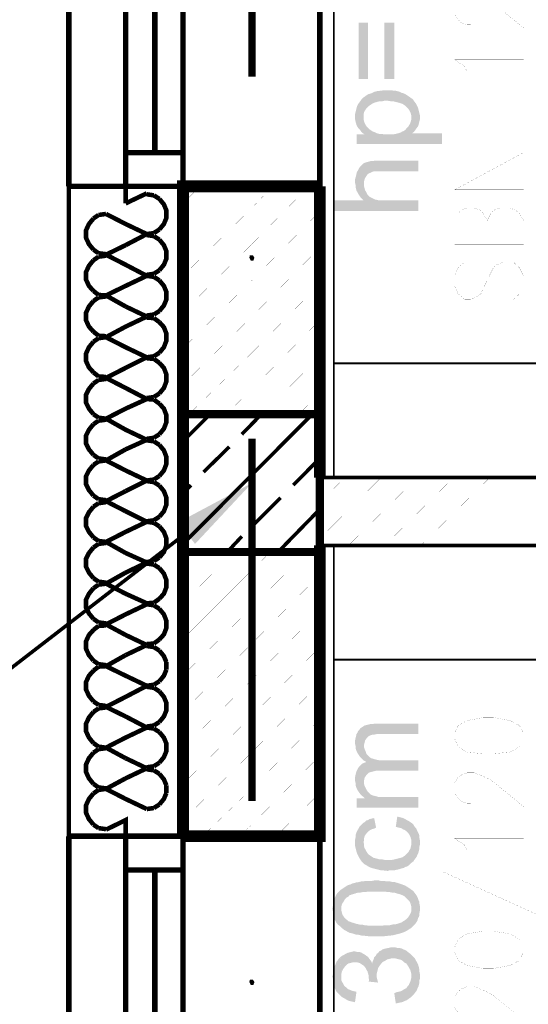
# Model space of a CAD drawing. Header units: millimetres. Extents: x -14047 to 49934, y -21523 to 14989.
# Tile 71 of 201: x 261 to 350, y 5886 to 6058. Entities that reach past the tile are written whole.
import ezdxf

# ---------------------------------------------------------------- set-up
doc = ezdxf.new("R2010")
doc.units = ezdxf.units.MM
doc.layers.add('H', color=7, linetype='Continuous')
doc.layers.add('P', color=7, linetype='Continuous')

msp = doc.modelspace()

# ---------------------------------------------------------------- hatches: boundary and pattern name
at = {"layer": 'H', "linetype": 'Continuous'}
for points in [[(320.345, 6047.739), (320.345, 6057.613), (322.019, 6057.613), (322.019, 6047.739)], [(324.844, 6047.739), (324.844, 6057.613), (326.604, 6057.613), (326.604, 6047.739)], [(329.693, 6038.215), (329.603, 6040.95), (329.603, 6041.3), (329.513, 6041.655), (329.428, 6041.92), (329.248, 6042.27), (329.073, 6042.535), (328.808, 6042.8), (328.543, 6043.065), (328.278, 6043.24), (328.018, 6043.42), (327.754, 6043.505), (327.489, 6043.595), (327.134, 6043.68), (326.784, 6043.77), (326.339, 6043.86), (325.989, 6043.86), (325.549, 6043.945), (324.844, 6043.945), (324.489, 6043.86), (324.049, 6043.86), (323.694, 6043.77), (323.344, 6043.68), (323.079, 6043.595), (322.724, 6043.42), (322.459, 6043.24), (322.194, 6043.065), (321.929, 6042.8), (321.669, 6042.535), (321.489, 6042.27), (321.314, 6041.92), (321.224, 6041.565), (321.224, 6041.3), (321.224, 6041.035), (321.139, 6044.475), (321.404, 6044.65), (321.754, 6044.915), (322.019, 6045.095), (322.374, 6045.18), (322.814, 6045.359), (323.164, 6045.534), (323.519, 6045.624), (324.224, 6045.709), (324.929, 6045.799), (325.724, 6045.799), (326.074, 6045.799), (326.519, 6045.709), (326.869, 6045.709), (327.489, 6045.534), (327.838, 6045.359), (328.193, 6045.27), (328.723, 6045.005), (328.988, 6044.83), (329.248, 6044.65), (329.603, 6044.39), (329.868, 6044.21), (330.043, 6043.945), (330.308, 6043.595), (330.398, 6043.505), (330.573, 6043.155), (330.748, 6042.8), (330.838, 6042.45), (330.928, 6042.095), (331.013, 6041.74), (331.103, 6041.39), (331.103, 6041.035), (331.103, 6040.685), (331.013, 6040.33), (330.928, 6039.98), (330.838, 6039.625), (330.748, 6039.45), (330.483, 6039.095), (330.308, 6038.83), (330.043, 6038.48), (329.778, 6038.3)], [(321.404, 6038.04), (321.049, 6038.3), (320.784, 6038.565), (320.609, 6038.83), (320.345, 6039.095), (320.17, 6039.36), (319.99, 6039.715), (319.905, 6039.98), (319.815, 6040.33), (319.725, 6040.77), (319.725, 6041.125), (319.725, 6041.565), (319.815, 6041.92), (319.905, 6042.27), (319.99, 6042.625), (320.08, 6042.975), (320.255, 6043.33), (320.434, 6043.595), (320.699, 6043.945), (320.874, 6044.21), (321.139, 6044.475), (321.224, 6041.035), (321.224, 6040.685), (321.314, 6040.33), (321.404, 6040.065), (321.579, 6039.715)], [(319.99, 6036.361), (319.99, 6038.04), (321.404, 6038.04), (321.579, 6039.715), (321.754, 6039.45), (322.019, 6039.185), (322.284, 6038.92), (322.549, 6038.745), (322.814, 6038.565), (323.079, 6038.48), (323.429, 6038.3), (323.694, 6038.215), (324.049, 6038.125), (324.489, 6038.125), (324.844, 6038.04), (325.284, 6038.04), (325.899, 6038.04), (326.339, 6038.04), (326.784, 6038.125), (327.134, 6038.215), (327.489, 6038.3), (327.754, 6038.39), (328.018, 6038.565), (328.278, 6038.655), (328.543, 6038.83), (328.808, 6039.185), (329.073, 6039.45), (329.248, 6039.715), (329.428, 6040.065), (329.513, 6040.33), (329.603, 6040.685), (329.603, 6040.95), (329.693, 6038.215), (334.983, 6038.215), (334.983, 6036.361)], [(321.224, 6026.487), (320.959, 6026.752), (320.699, 6027.017), (320.519, 6027.282), (320.345, 6027.547), (320.17, 6027.897), (319.99, 6028.162), (319.905, 6028.517), (319.815, 6028.867), (319.815, 6029.222), (319.725, 6029.572), (319.725, 6030.102), (319.815, 6030.456), (319.905, 6030.806), (319.99, 6031.161), (320.08, 6031.511), (320.255, 6031.776), (320.434, 6032.131), (320.609, 6032.396), (320.874, 6032.661), (321.139, 6032.926), (321.489, 6033.101), (321.754, 6033.186), (322.109, 6033.276), (322.459, 6033.366), (322.814, 6033.366), (323.164, 6033.451), (323.609, 6033.451), (330.838, 6033.451), (330.838, 6031.601), (323.959, 6031.601), (323.519, 6031.601), (323.079, 6031.601), (322.814, 6031.511), (322.459, 6031.336), (322.194, 6031.246), (321.929, 6031.071), (321.754, 6030.806), (321.579, 6030.541), (321.404, 6030.192), (321.314, 6029.837), (321.314, 6029.397), (321.314, 6029.307)], [(315.845, 6024.632), (315.845, 6026.487), (321.224, 6026.487), (321.314, 6029.307), (321.314, 6028.957), (321.404, 6028.602), (321.489, 6028.252), (321.669, 6027.987), (321.929, 6027.457), (322.194, 6027.192), (322.459, 6027.017), (322.814, 6026.837), (323.164, 6026.662), (323.519, 6026.577), (323.874, 6026.487), (324.224, 6026.487), (324.664, 6026.487), (330.838, 6026.487), (330.838, 6024.632)], [(301.472, 6015.903), (301.207, 6016.433), (301.297, 6016.873), (301.827, 6016.873), (302.092, 6016.433), (301.912, 6015.903)], [(291.683, 5966.26), (288.774, 5970.05), (301.652, 5976.929)], [(321.314, 5928.25), (321.049, 5928.515), (320.784, 5928.78), (320.519, 5929.045), (320.345, 5929.31), (320.17, 5929.575), (319.99, 5929.925), (319.905, 5930.19), (319.815, 5930.545), (319.815, 5930.895), (319.725, 5931.25), (319.725, 5931.78), (319.815, 5932.22), (319.905, 5932.57), (319.99, 5932.925), (320.17, 5933.19), (320.255, 5933.455), (320.519, 5933.72), (320.609, 5933.894), (320.874, 5934.069), (321.139, 5934.249), (321.404, 5934.424), (321.754, 5934.514), (322.109, 5934.599), (322.459, 5934.689), (322.814, 5934.689), (323.254, 5934.774), (330.838, 5934.774), (330.838, 5932.925), (323.519, 5932.925), (323.079, 5932.835), (322.814, 5932.835), (322.549, 5932.75), (322.109, 5932.57), (321.844, 5932.31), (321.669, 5932.045), (321.489, 5931.78), (321.404, 5931.425), (321.314, 5931.075), (321.314, 5930.985)], [(321.669, 5928.075), (321.314, 5928.25), (321.314, 5930.985), (321.314, 5930.63), (321.404, 5930.28), (321.579, 5929.925), (321.669, 5929.575)], [(321.314, 5924.546), (321.314, 5927.9), (321.669, 5927.985), (321.669, 5929.575), (321.844, 5929.31), (322.109, 5929.045), (322.284, 5928.87), (322.549, 5928.69), (322.899, 5928.605), (323.164, 5928.515), (323.519, 5928.425), (323.959, 5928.34), (324.399, 5928.34), (330.838, 5928.34), (330.838, 5926.485), (323.784, 5926.485), (323.344, 5926.485), (322.989, 5926.4), (322.639, 5926.311), (322.284, 5926.221), (322.019, 5926.046), (321.754, 5925.781), (321.579, 5925.516), (321.404, 5925.251), (321.314, 5924.811)], [(321.489, 5921.636), (321.224, 5921.901), (320.959, 5922.076), (320.699, 5922.341), (320.434, 5922.696), (320.255, 5922.961), (320.08, 5923.311), (319.905, 5923.666), (319.815, 5924.016), (319.815, 5924.371), (319.725, 5924.726), (319.725, 5924.991), (319.725, 5925.341), (319.815, 5925.781), (319.905, 5926.136), (319.99, 5926.4), (320.17, 5926.75), (320.255, 5926.93), (320.434, 5927.19), (320.699, 5927.455), (320.959, 5927.72), (321.314, 5927.9), (321.314, 5924.546), (321.314, 5924.196), (321.404, 5923.841), (321.579, 5923.491)], [(319.99, 5920.051), (319.99, 5921.636), (321.489, 5921.636), (321.579, 5923.491), (321.754, 5923.136), (321.929, 5922.871), (322.194, 5922.606), (322.459, 5922.341), (322.814, 5922.166), (323.254, 5922.076), (323.519, 5921.991), (323.874, 5921.901), (324.224, 5921.901), (324.664, 5921.901), (330.838, 5921.901), (330.838, 5920.051)], [(321.139, 5910.348), (320.874, 5910.613), (320.699, 5910.878), (320.519, 5911.143), (320.434, 5911.318), (320.255, 5911.672), (320.08, 5912.027), (319.99, 5912.292), (319.905, 5912.642), (319.815, 5912.997), (319.725, 5913.347), (319.725, 5913.787), (319.725, 5914.317), (319.815, 5914.757), (319.815, 5915.112), (319.905, 5915.467), (319.99, 5915.727), (320.17, 5916.082), (320.345, 5916.347), (320.519, 5916.697), (320.609, 5916.787), (320.874, 5917.052), (321.139, 5917.317), (321.404, 5917.492), (321.669, 5917.757), (322.019, 5917.847), (322.284, 5918.022), (322.639, 5918.112), (323.079, 5918.197), (323.429, 5916.522), (323.079, 5916.347), (322.724, 5916.257), (322.374, 5916.082), (322.109, 5915.907), (321.844, 5915.642), (321.579, 5915.287), (321.404, 5915.022), (321.314, 5914.672), (321.314, 5914.317), (321.224, 5913.967)], [(329.603, 5910.348), (329.603, 5913.877), (329.603, 5914.317), (329.513, 5914.672), (329.428, 5914.937), (329.248, 5915.287), (329.073, 5915.552), (328.898, 5915.727), (328.723, 5915.907), (328.458, 5916.082), (328.103, 5916.257), (327.838, 5916.437), (327.399, 5916.522), (327.049, 5916.612), (326.869, 5916.612), (327.134, 5918.462), (327.489, 5918.377), (327.838, 5918.287), (328.193, 5918.197), (328.543, 5918.022), (328.808, 5917.847), (329.163, 5917.667), (329.428, 5917.492), (329.693, 5917.317), (329.958, 5917.052), (330.223, 5916.612), (330.483, 5916.347), (330.573, 5916.082), (330.748, 5915.727), (330.928, 5915.377), (331.013, 5915.112), (331.013, 5914.757), (331.103, 5914.317), (331.103, 5913.967), (331.103, 5913.522), (331.013, 5913.172), (331.013, 5912.817), (330.928, 5912.467), (330.838, 5912.112), (330.663, 5911.762), (330.573, 5911.497), (330.398, 5911.233), (330.133, 5910.878), (329.958, 5910.613)], [(325.459, 5908.938), (324.664, 5909.028), (324.314, 5909.028), (323.959, 5909.118), (323.609, 5909.203), (323.254, 5909.293), (322.899, 5909.378), (322.639, 5909.468), (322.374, 5909.558), (322.019, 5909.733), (321.754, 5909.908), (321.404, 5910.088), (321.139, 5910.348), (321.224, 5913.967), (321.314, 5913.612), (321.314, 5913.262), (321.404, 5912.907), (321.579, 5912.642), (321.754, 5912.292), (321.929, 5912.027), (322.194, 5911.762), (322.459, 5911.582), (322.724, 5911.408), (322.989, 5911.233), (323.344, 5911.143), (323.694, 5911.058), (323.959, 5910.968), (324.399, 5910.968), (324.844, 5910.878), (325.284, 5910.878), (325.899, 5910.878), (326.254, 5910.878), (326.694, 5910.968), (327.049, 5911.058), (327.399, 5911.143), (327.754, 5911.233), (328.018, 5911.318), (328.278, 5911.497), (328.543, 5911.672), (328.808, 5911.937), (329.073, 5912.202), (329.248, 5912.552), (329.428, 5912.817), (329.513, 5913.172), (329.603, 5913.522), (329.603, 5913.877), (329.603, 5910.348), (329.428, 5910.173), (329.163, 5909.908), (328.898, 5909.733), (328.543, 5909.643), (328.278, 5909.468), (327.928, 5909.378), (327.664, 5909.293), (327.309, 5909.203), (326.959, 5909.118), (326.519, 5909.028), (326.164, 5909.028), (325.724, 5909.028)], [(317.26, 5899.064), (316.995, 5899.329), (316.73, 5899.504), (316.465, 5899.854), (316.29, 5900.209), (316.11, 5900.474), (316.025, 5900.824), (315.935, 5901.179), (315.845, 5901.534), (315.845, 5901.884), (315.76, 5902.324), (315.845, 5902.769), (315.845, 5903.119), (315.935, 5903.474), (316.025, 5903.824), (316.11, 5904.088), (316.29, 5904.443), (316.465, 5904.793), (316.64, 5905.058), (316.905, 5905.323), (317.17, 5905.588), (317.435, 5905.763), (317.7, 5905.943), (317.965, 5906.118), (318.23, 5906.293), (318.58, 5906.468), (318.935, 5906.558), (319.285, 5906.733), (319.64, 5906.823), (319.905, 5906.913), (320.17, 5906.913), (320.434, 5906.998), (320.784, 5907.088), (321.139, 5907.088), (321.489, 5907.173), (321.844, 5907.173), (322.284, 5907.173), (322.639, 5907.173), (323.079, 5907.263), (323.874, 5907.263), (324.314, 5907.173), (324.754, 5907.173), (325.549, 5907.088), (325.899, 5907.088), (326.254, 5906.998), (326.604, 5906.998), (327.224, 5906.823), (327.489, 5906.733), (327.754, 5906.648), (328.458, 5906.383), (328.808, 5906.203), (329.073, 5906.028), (329.693, 5905.588), (329.603, 5902.324), (329.603, 5902.679), (329.513, 5903.029), (329.428, 5903.294), (329.248, 5903.649), (328.988, 5903.914), (328.723, 5904.178), (328.458, 5904.443), (328.193, 5904.618), (327.928, 5904.708), (327.754, 5904.793), (327.489, 5904.883), (327.134, 5904.968), (326.869, 5905.058), (326.519, 5905.148), (326.164, 5905.148), (325.724, 5905.233), (325.369, 5905.233), (324.929, 5905.323), (324.399, 5905.323), (323.959, 5905.323), (323.429, 5905.323), (322.899, 5905.323), (322.459, 5905.323), (322.019, 5905.323), (321.579, 5905.233), (321.139, 5905.233), (320.699, 5905.148), (320.345, 5905.148), (319.99, 5905.058), (319.725, 5904.968), (319.465, 5904.883), (319.11, 5904.793), (318.935, 5904.708), (318.67, 5904.618), (318.58, 5904.443), (318.23, 5904.263), (317.965, 5903.999), (317.785, 5903.649), (317.61, 5903.384), (317.435, 5903.119), (317.345, 5902.769), (317.345, 5902.414), (317.345, 5902.324)], [(323.429, 5897.474), (322.989, 5897.474), (322.639, 5897.474), (322.194, 5897.474), (321.404, 5897.564), (321.049, 5897.564), (320.699, 5897.649), (320.345, 5897.739), (319.99, 5897.739), (319.725, 5897.829), (319.465, 5897.914), (319.2, 5898.004), (318.755, 5898.094), (318.405, 5898.269), (318.14, 5898.444), (317.785, 5898.619), (317.26, 5899.064), (317.345, 5902.324), (317.345, 5901.974), (317.435, 5901.619), (317.525, 5901.269), (317.7, 5901.004), (317.875, 5900.739), (318.14, 5900.474), (318.405, 5900.299), (318.58, 5900.119), (318.845, 5900.034), (319.02, 5899.944), (319.64, 5899.769), (319.905, 5899.679), (320.255, 5899.594), (320.609, 5899.504), (321.049, 5899.504), (321.404, 5899.414), (322.284, 5899.329), (322.724, 5899.329), (323.959, 5899.329), (324.489, 5899.329), (324.929, 5899.414), (325.369, 5899.414), (325.814, 5899.414), (326.164, 5899.504), (326.519, 5899.594), (326.869, 5899.594), (327.224, 5899.679), (327.489, 5899.769), (327.754, 5899.854), (327.928, 5899.944), (328.193, 5900.119), (328.368, 5900.209), (328.723, 5900.474), (328.988, 5900.739), (329.163, 5901.004), (329.338, 5901.269), (329.513, 5901.619), (329.603, 5901.884), (329.603, 5902.239), (329.693, 5905.588), (329.958, 5905.413), (330.133, 5905.148), (330.398, 5904.793), (330.573, 5904.528), (330.748, 5904.178), (330.838, 5903.824), (331.013, 5903.559), (331.013, 5903.209), (331.103, 5902.769), (331.103, 5902.414), (331.103, 5901.974), (331.013, 5901.534), (331.013, 5901.179), (330.928, 5900.914), (330.748, 5900.564), (330.663, 5900.209), (330.483, 5899.944), (330.308, 5899.679), (330.043, 5899.414), (329.778, 5899.149), (329.513, 5898.884), (329.338, 5898.799), (329.073, 5898.619), (328.808, 5898.444), (328.633, 5898.359), (328.278, 5898.179), (328.018, 5898.094), (327.754, 5898.004), (327.049, 5897.829), (326.694, 5897.739), (326.339, 5897.649), (325.549, 5897.564), (324.664, 5897.474), (324.224, 5897.474), (323.784, 5897.474)], [(322.194, 5889.805), (322.109, 5890.245), (322.109, 5890.595), (322.019, 5890.95), (321.929, 5891.3), (321.754, 5891.565), (321.579, 5891.92), (321.314, 5892.27), (321.049, 5892.45), (320.784, 5892.625), (320.519, 5892.8), (320.17, 5892.89), (319.725, 5892.89), (319.285, 5892.89), (318.935, 5892.8), (318.58, 5892.715), (318.315, 5892.535), (318.05, 5892.27), (317.785, 5891.92), (317.61, 5891.655), (317.435, 5891.3), (317.345, 5890.95), (317.345, 5890.595), (317.17, 5893.86), (317.435, 5894.035), (317.785, 5894.215), (318.05, 5894.39), (318.405, 5894.565), (318.755, 5894.655), (319.11, 5894.74), (319.465, 5894.83), (319.725, 5894.83), (320.08, 5894.74), (320.434, 5894.74), (320.784, 5894.655), (321.049, 5894.475), (321.404, 5894.3), (321.754, 5894.035), (322.019, 5893.86), (322.194, 5893.595)], [(329.603, 5890.51), (329.603, 5890.86), (329.513, 5891.215), (329.428, 5891.565), (329.248, 5891.83), (329.073, 5892.185), (328.898, 5892.45), (328.723, 5892.715), (328.368, 5892.89), (328.103, 5893.155), (327.838, 5893.33), (327.489, 5893.42), (327.134, 5893.505), (326.784, 5893.595), (326.429, 5893.595), (326.074, 5893.595), (325.724, 5893.505), (325.369, 5893.42), (325.104, 5893.245), (324.754, 5893.065), (324.489, 5892.89), (324.134, 5892.45), (323.959, 5892.185), (323.784, 5891.92), (323.694, 5891.565), (323.609, 5891.215), (323.519, 5890.86), (323.519, 5890.595), (323.519, 5894.39), (323.784, 5894.565), (323.959, 5894.83), (324.314, 5895.005), (324.579, 5895.185), (324.844, 5895.27), (325.194, 5895.36), (325.634, 5895.445), (325.989, 5895.535), (326.339, 5895.535), (326.784, 5895.535), (327.134, 5895.445), (327.489, 5895.445), (327.838, 5895.36), (328.193, 5895.185), (328.458, 5895.095), (328.808, 5894.92), (329.073, 5894.655), (329.338, 5894.475), (329.603, 5894.215)], [(319.725, 5885.921), (319.285, 5886.011), (318.935, 5886.101), (318.58, 5886.186), (318.23, 5886.366), (317.965, 5886.541), (317.61, 5886.716), (317.345, 5886.896), (317.08, 5887.156), (316.905, 5887.336), (316.55, 5887.686), (316.375, 5887.951), (316.2, 5888.306), (316.11, 5888.656), (316.025, 5888.921), (315.935, 5889.275), (315.845, 5889.625), (315.845, 5890.07), (315.76, 5890.42), (315.845, 5890.775), (315.845, 5891.125), (315.935, 5891.48), (316.025, 5891.83), (316.11, 5892.185), (316.29, 5892.535), (316.465, 5892.98), (316.73, 5893.33), (316.905, 5893.595), (317.17, 5893.86), (317.345, 5890.42), (317.345, 5890.07), (317.345, 5889.715), (317.525, 5889.36), (317.7, 5889.096), (317.875, 5888.746), (318.23, 5888.481), (318.495, 5888.216), (318.755, 5888.126), (319.11, 5887.951), (319.465, 5887.866), (319.905, 5887.776), (319.99, 5887.776)], [(323.784, 5889.36), (322.109, 5889.54), (322.194, 5889.805), (322.194, 5893.595), (322.459, 5893.245), (322.639, 5892.98), (322.724, 5892.715), (322.814, 5893.065), (322.989, 5893.42), (323.079, 5893.77), (323.344, 5894.035), (323.519, 5894.39), (323.519, 5890.595), (323.519, 5890.33), (323.609, 5889.98), (323.694, 5889.625)], [(326.869, 5885.746), (326.604, 5887.511), (327.049, 5887.686), (327.489, 5887.776), (327.838, 5887.866), (328.103, 5888.041), (328.368, 5888.216), (328.723, 5888.391), (328.898, 5888.656), (329.163, 5888.921), (329.248, 5889.185), (329.428, 5889.54), (329.513, 5889.89), (329.603, 5890.245), (329.603, 5890.51), (329.603, 5894.215), (329.958, 5893.86), (330.223, 5893.595), (330.398, 5893.245), (330.573, 5892.98), (330.748, 5892.625), (330.838, 5892.36), (330.928, 5892.01), (331.013, 5891.655), (331.013, 5891.3), (331.103, 5890.86), (331.103, 5890.51), (331.103, 5890.07), (331.013, 5889.715), (331.013, 5889.36), (330.928, 5889.011), (330.838, 5888.656), (330.663, 5888.306), (330.573, 5888.041), (330.398, 5887.776), (330.133, 5887.421), (329.958, 5887.246), (329.693, 5886.981), (329.428, 5886.716), (329.163, 5886.541), (328.808, 5886.276), (328.543, 5886.186), (328.193, 5886.011), (327.928, 5885.921), (327.489, 5885.836), (327.134, 5885.746)], [(301.472, 5888.921), (301.207, 5889.45), (301.297, 5889.89), (301.827, 5889.89), (302.092, 5889.45), (301.912, 5888.921)]]:
    msp.add_hatch(color=256, dxfattribs=at).paths.add_polyline_path(points)

# ---------------------------------------------------------------- linework, layer by layer
at = {"layer": 'P'}
for points, const_width in [([(301.652, 6111.671), (301.652, 6048.179)], 1.27), ([(313.555, 6107.881), (313.555, 5977.899)], 0.32), ([(316.025, 6105.496), (316.025, 5977.899)], 0.32), ([(269.551, 6089.009), (269.551, 6028.957)], 0.955), ([(269.551, 6028.957), (313.555, 6028.957), (313.555, 6089.009), (269.551, 6089.009)], 0.95), ([(279.515, 6089.009), (279.515, 6028.957)], 0.95), ([(289.569, 6089.009), (289.569, 6028.957)], 0.95), ([(284.629, 6082.924), (284.629, 6034.866)], 0.955), ([(340.007, 6057.263), (339.392, 6057.263), (338.247, 6057.703), (337.802, 6058.233), (337.187, 6059.028), (337.187, 6060.877), (337.802, 6061.847), (338.247, 6062.202), (339.392, 6062.642), (340.627, 6062.642), (341.772, 6062.202), (343.536, 6061.407), (349.271, 6056.733), (349.271, 6063.082)], 0.015), ([(339.392, 6048.974), (338.952, 6049.944), (337.187, 6051.179), (349.271, 6051.179)], 0.015), ([(279.515, 6034.866), (289.569, 6034.866)], 0.95), ([(349.271, 6028.337), (337.187, 6028.337), (349.271, 6034.866), (337.187, 6034.866)], 0.015), ([(269.551, 5915.022), (269.551, 6028.957), (289.569, 6028.957)], 0.795), ([(279.515, 6025.957), (279.515, 6028.957)], 0.795), ([(313.555, 6028.957), (289.569, 6028.957), (289.569, 5915.022)], 2.065), ([(289.569, 6028.957), (289.569, 5915.022)], 0.795), ([(313.555, 5977.899), (313.555, 6028.957)], 2.065), ([(279.515, 6025.957), (283.219, 6027.722)], 0.795), ([(284.454, 6027.367), (283.219, 6027.547)], 0.795), ([(285.424, 6026.752), (284.454, 6027.367)], 0.795), ([(289.569, 6025.957), (292.568, 6028.957)], 0.015), ([(289.569, 6019.608), (298.917, 6028.957)], 0.015), ([(289.569, 6013.259), (301.652, 6025.162), (305.267, 6028.957)], 0.015), ([(289.569, 6006.91), (301.652, 6018.813), (311.616, 6028.957)], 0.015), ([(285.424, 6021.373), (286.219, 6022.343), (286.659, 6023.402), (286.659, 6024.722), (286.219, 6025.782), (285.424, 6026.752)], 0.795), ([(274.756, 6023.927), (273.871, 6023.312)], 0.795), ([(276.075, 6024.107), (274.756, 6023.927)], 0.795), ([(276.075, 6024.107), (279.515, 6022.343)], 0.795), ([(289.569, 6000.561), (301.652, 6012.464), (313.555, 6024.547)], 0.015), ([(349.271, 6018.813), (337.187, 6018.813), (337.187, 6022.958), (337.802, 6024.192), (338.247, 6024.722), (339.392, 6025.162), (340.627, 6025.162), (341.772, 6024.722), (342.212, 6024.192), (342.921, 6022.958), (342.921, 6018.813)], 0.015), ([(342.921, 6022.958), (343.536, 6024.192), (343.976, 6024.722), (345.121, 6025.162), (346.886, 6025.162), (347.946, 6024.722), (348.561, 6024.192), (349.271, 6022.958), (349.271, 6018.813)], 0.015), ([(273.871, 6023.312), (273.081, 6022.343), (272.551, 6021.198), (272.551, 6019.963), (273.081, 6018.813), (273.871, 6017.843)], 0.795), ([(283.219, 6020.578), (279.515, 6022.343)], 0.795), ([(279.515, 6018.638), (283.219, 6020.578)], 0.795), ([(283.219, 6020.578), (284.454, 6020.753)], 0.795), ([(284.454, 6020.228), (283.219, 6020.403)], 0.795), ([(284.454, 6020.753), (285.424, 6021.373)], 0.795), ([(285.424, 6019.608), (284.454, 6020.228)], 0.795), ([(279.515, 6018.638), (276.075, 6016.963)], 0.795), ([(285.424, 6014.229), (286.219, 6015.199), (286.659, 6016.258), (286.659, 6017.578), (286.219, 6018.638), (285.424, 6019.608)], 0.795), ([(273.871, 6017.843), (274.756, 6017.228)], 0.795), ([(274.756, 6017.228), (276.075, 6017.053)], 0.795), ([(276.075, 6016.788), (274.756, 6016.608)], 0.795), ([(276.075, 6016.963), (279.515, 6015.199)], 0.795), ([(289.569, 5994.211), (301.652, 6006.115), (313.555, 6018.198)], 0.015), ([(273.871, 6015.993), (273.081, 6015.024), (272.551, 6013.879), (272.551, 6012.644), (273.081, 6011.494), (273.871, 6010.614)], 0.795), ([(274.756, 6016.608), (273.871, 6015.993)], 0.795), ([(283.219, 6013.259), (279.515, 6015.199)], 0.795), ([(338.952, 6015.638), (337.802, 6014.669), (337.187, 6013.259), (337.187, 6011.494), (337.802, 6010.084), (338.952, 6009.114), (340.007, 6009.114), (341.157, 6009.644), (341.772, 6010.084), (342.212, 6011.054), (343.536, 6013.789), (343.976, 6014.669), (344.596, 6015.199), (345.741, 6015.638), (347.506, 6015.638), (348.561, 6014.669), (349.271, 6013.259), (349.271, 6011.494), (348.561, 6010.084), (347.506, 6009.114)], 0.015), ([(283.219, 6013.434), (284.454, 6013.614)], 0.795), ([(284.454, 6013.614), (285.424, 6014.229)], 0.795), ([(279.515, 6011.494), (283.219, 6013.259)], 0.795), ([(284.454, 6013.084), (283.219, 6013.259)], 0.795), ([(285.424, 6012.464), (284.454, 6013.084)], 0.795), ([(285.424, 6007.085), (286.219, 6008.055), (286.659, 6009.114), (286.659, 6010.439), (286.219, 6011.494), (285.424, 6012.464)], 0.795), ([(273.871, 6010.614), (274.756, 6009.909)], 0.795), ([(274.756, 6009.909), (276.075, 6009.819)], 0.795), ([(279.515, 6011.494), (276.075, 6009.819)], 0.795), ([(290.628, 5989.007), (301.652, 5999.766), (313.555, 6011.849)], 0.015), ([(273.871, 6008.849), (273.081, 6007.88), (272.551, 6006.735), (272.551, 6005.5), (273.081, 6004.355), (273.871, 6003.47)], 0.795), ([(274.756, 6009.469), (273.871, 6008.849)], 0.795), ([(276.075, 6009.644), (274.756, 6009.469)], 0.795), ([(276.075, 6009.819), (279.515, 6007.88)], 0.795), ([(283.219, 6006.115), (279.515, 6007.88)], 0.795), ([(283.219, 6006.295), (284.454, 6006.47)], 0.795), ([(284.454, 6006.47), (285.424, 6007.085)], 0.795), ([(279.515, 6004.355), (283.219, 6006.115)], 0.795), ([(284.454, 6005.85), (283.219, 6005.94)], 0.795), ([(285.424, 6005.145), (284.454, 6005.85)], 0.795), ([(285.424, 5999.766), (286.219, 6000.735), (286.659, 6001.885), (286.659, 6003.12), (286.219, 6004.265), (285.424, 6005.145)], 0.795), ([(297.153, 5989.007), (301.652, 5993.416), (313.555, 6005.5)], 0.015), ([(273.871, 6003.47), (274.756, 6002.765)], 0.795), ([(279.515, 6004.355), (276.075, 6002.5)], 0.795), ([(273.871, 6001.705), (273.081, 6000.735), (272.551, 5999.591), (272.551, 5998.356), (273.081, 5997.211), (273.871, 5996.326)], 0.795), ([(274.756, 6002.325), (273.871, 6001.705)], 0.795), ([(274.756, 6002.765), (276.075, 6002.675)], 0.795), ([(276.075, 6002.5), (274.756, 6002.325)], 0.795), ([(276.075, 6002.5), (279.515, 6000.735)], 0.795), ([(283.219, 5998.976), (279.515, 6000.735)], 0.795), ([(284.454, 5999.151), (285.424, 5999.766)], 0.795), ([(279.515, 5997.121), (283.219, 5998.976)], 0.795), ([(283.219, 5998.976), (284.454, 5999.151)], 0.795), ([(284.454, 5998.711), (283.219, 5998.796)], 0.795), ([(285.424, 5998.006), (284.454, 5998.711)], 0.795), ([(285.424, 5992.627), (286.219, 5993.596), (286.659, 5994.741), (286.659, 5995.976), (286.219, 5997.121), (285.424, 5998.006)], 0.795), ([(303.502, 5989.007), (313.555, 5999.151)], 0.015), ([(273.871, 5996.326), (274.756, 5995.621)], 0.795), ([(279.515, 5997.121), (276.075, 5995.356)], 0.795), ([(316.025, 5997.916), (432.249, 5997.916)], 0.32), ([(273.871, 5994.386), (273.081, 5993.416), (272.551, 5992.362), (272.551, 5991.037), (273.081, 5989.977), (273.871, 5989.007)], 0.795), ([(274.756, 5995.006), (273.871, 5994.386)], 0.795), ([(274.756, 5995.621), (276.075, 5995.536)], 0.795), ([(276.075, 5995.181), (274.756, 5995.006)], 0.795), ([(276.075, 5995.356), (279.515, 5993.596)], 0.795), ([(283.219, 5991.657), (279.515, 5993.596)], 0.795), ([(284.454, 5992.007), (285.424, 5992.627)], 0.795), ([(279.515, 5989.977), (283.219, 5991.657)], 0.795), ([(283.219, 5991.832), (284.454, 5992.007)], 0.795), ([(284.454, 5991.567), (283.219, 5991.657)], 0.795), ([(285.424, 5990.862), (284.454, 5991.567)], 0.795), ([(309.851, 5989.007), (313.555, 5992.627)], 0.015), ([(279.515, 5989.977), (276.075, 5988.217)], 0.795), ([(285.424, 5985.483), (286.219, 5986.452), (286.659, 5987.597), (286.659, 5988.832), (286.219, 5989.977), (285.424, 5990.862)], 0.795), ([(289.569, 5964.845), (313.555, 5964.845), (313.555, 5989.007)], 1.43), ([(313.555, 5989.007), (289.569, 5989.007)], 1.43), ([(289.569, 5989.007), (289.569, 5964.845)], 1.43), ([(273.871, 5989.007), (274.756, 5988.392)], 0.795), ([(274.756, 5987.862), (273.871, 5987.247)], 0.795), ([(274.756, 5988.392), (276.075, 5988.217)], 0.795), ([(276.075, 5988.037), (274.756, 5987.862)], 0.795), ([(276.075, 5988.217), (279.515, 5986.277)], 0.795), ([(289.569, 5984.248), (294.328, 5989.007)], 0.635), ([(289.569, 5966.26), (312.231, 5989.007)], 0.635), ([(299.887, 5985.483), (303.327, 5989.007)], 0.635), ([(273.871, 5987.247), (273.081, 5986.277), (272.551, 5985.218), (272.551, 5983.893), (273.081, 5982.838), (273.871, 5981.868)], 0.795), ([(283.219, 5984.513), (279.515, 5986.277)], 0.795), ([(279.515, 5982.838), (283.219, 5984.513)], 0.795), ([(283.219, 5984.688), (284.454, 5984.863)], 0.795), ([(284.454, 5984.248), (283.219, 5984.423)], 0.795), ([(284.454, 5984.863), (285.424, 5985.483)], 0.795), ([(285.424, 5983.628), (284.454, 5984.248)], 0.795), ([(301.652, 5984.688), (301.652, 5921.196)], 1.27), ([(279.515, 5982.838), (276.075, 5980.898)], 0.795), ([(285.424, 5978.164), (286.219, 5979.133), (286.659, 5980.278), (286.659, 5981.513), (286.219, 5982.658), (285.424, 5983.628)], 0.795), ([(293.183, 5978.868), (297.683, 5983.278)], 0.635), ([(273.871, 5981.868), (274.756, 5981.248)], 0.795), ([(274.756, 5980.718), (273.871, 5980.103)], 0.795), ([(274.756, 5981.248), (276.075, 5981.073)], 0.795), ([(276.075, 5980.898), (274.756, 5980.718)], 0.795), ([(276.075, 5980.898), (279.515, 5979.133)], 0.795), ([(308.881, 5976.574), (313.375, 5981.073)], 0.635), ([(273.871, 5980.103), (273.081, 5979.133), (272.551, 5978.074), (272.551, 5976.754), (273.081, 5975.694), (273.871, 5974.724)], 0.795), ([(283.219, 5977.369), (279.515, 5979.133)], 0.795), ([(279.515, 5975.519), (283.219, 5977.369)], 0.795), ([(283.219, 5977.369), (284.454, 5977.544)], 0.795), ([(284.454, 5977.104), (283.219, 5977.279)], 0.795), ([(284.454, 5977.544), (285.424, 5978.164)], 0.795), ([(285.424, 5976.489), (284.454, 5977.104)], 0.795), ([(663.553, 5977.899), (313.555, 5977.899)], 0.635), ([(434.804, 5977.899), (313.555, 5977.899)], 0.315), ([(313.555, 5973.579), (317.965, 5977.899)], 0.015), ([(313.555, 5967.23), (324.314, 5977.899)], 0.015), ([(318.58, 5965.995), (330.663, 5977.899)], 0.015), ([(324.929, 5965.995), (337.012, 5977.899)], 0.015), ([(331.278, 5965.995), (343.361, 5977.899)], 0.015), ([(337.802, 5965.995), (349.711, 5977.899)], 0.015), ([(344.151, 5965.995), (356.06, 5977.899)], 0.015), ([(279.515, 5975.519), (276.075, 5973.754)], 0.795), ([(285.424, 5971.019), (286.219, 5971.989), (286.659, 5973.134), (286.659, 5974.369), (286.219, 5975.519), (285.424, 5976.489)], 0.795), ([(289.569, 5975.164), (290.978, 5976.574)], 0.635), ([(273.871, 5974.724), (274.756, 5974.104)], 0.795), ([(274.756, 5974.104), (276.075, 5973.929)], 0.795), ([(276.075, 5973.754), (279.515, 5971.989)], 0.795), ([(302.092, 5969.785), (306.676, 5974.369)], 0.635), ([(273.871, 5972.784), (273.081, 5971.814), (272.551, 5970.755), (272.551, 5969.435), (273.081, 5968.375), (273.871, 5967.405)], 0.795), ([(274.756, 5973.399), (273.871, 5972.784)], 0.795), ([(276.075, 5973.579), (274.756, 5973.399)], 0.795), ([(283.219, 5970.14), (279.515, 5971.989)], 0.795), ([(306.236, 5964.845), (313.555, 5972.344)], 0.635), ([(283.219, 5970.225), (284.454, 5970.405)], 0.795), ([(284.454, 5970.405), (285.424, 5971.019)], 0.795), ([(279.515, 5968.375), (283.219, 5970.14)], 0.795), ([(284.454, 5969.96), (283.219, 5970.14)], 0.795), ([(285.424, 5969.345), (284.454, 5969.96)], 0.795), ([(285.424, 5963.875), (286.219, 5964.845), (286.659, 5965.995), (286.659, 5967.23), (286.219, 5968.375), (285.424, 5969.345)], 0.795), ([(290.184, 5968.2), (250.859, 5937.864)], 0.635), ([(273.871, 5967.405), (274.756, 5966.785)], 0.795), ([(274.756, 5966.785), (276.075, 5966.61)], 0.795), ([(279.515, 5968.375), (276.075, 5966.61)], 0.795), ([(297.328, 5964.845), (299.887, 5967.58)], 0.635), ([(273.871, 5965.64), (273.081, 5964.67), (272.551, 5963.61), (272.551, 5962.291), (273.081, 5961.231), (273.871, 5960.261)], 0.795), ([(274.756, 5966.26), (273.871, 5965.64)], 0.795), ([(276.075, 5966.435), (274.756, 5966.26)], 0.795), ([(276.075, 5966.61), (279.515, 5964.67)], 0.795), ([(289.569, 5915.022), (313.555, 5915.022), (313.555, 5965.995)], 2.065), ([(313.555, 5965.995), (663.553, 5965.995)], 0.635), ([(434.804, 5965.995), (313.555, 5965.995)], 0.32), ([(313.555, 5836.013), (313.555, 5965.995)], 0.32), ([(316.025, 5838.482), (316.025, 5965.995)], 0.32), ([(283.219, 5962.996), (279.515, 5964.67)], 0.795), ([(283.219, 5963.086), (284.454, 5963.261)], 0.795), ([(284.454, 5963.261), (285.424, 5963.875)], 0.795), ([(289.569, 5962.291), (292.213, 5964.845)], 0.015), ([(289.569, 5955.942), (298.562, 5964.845)], 0.015), ([(289.569, 5949.592), (301.652, 5961.671), (304.912, 5964.845)], 0.015), ([(289.569, 5943.243), (301.652, 5955.147), (311.261, 5964.845)], 0.015), ([(279.515, 5961.231), (283.219, 5962.996)], 0.795), ([(284.454, 5962.641), (283.219, 5962.821)], 0.795), ([(285.424, 5962.026), (284.454, 5962.641)], 0.795), ([(285.424, 5956.646), (286.219, 5957.526), (286.659, 5958.676), (286.659, 5959.911), (286.219, 5961.056), (285.424, 5962.026)], 0.795), ([(273.871, 5960.261), (274.756, 5959.646)], 0.795), ([(279.515, 5961.231), (276.075, 5959.291)], 0.795), ([(289.569, 5936.894), (301.652, 5948.797), (313.555, 5960.881)], 0.015), ([(273.871, 5958.496), (273.081, 5957.526), (272.551, 5956.471), (272.551, 5955.147), (273.081, 5954.087), (273.871, 5953.117)], 0.795), ([(274.756, 5959.116), (273.871, 5958.496)], 0.795), ([(274.756, 5959.646), (276.075, 5959.466)], 0.795), ([(276.075, 5959.291), (274.756, 5959.116)], 0.795), ([(276.075, 5959.291), (279.515, 5957.526)], 0.795), ([(283.219, 5955.852), (279.515, 5957.526)], 0.795), ([(284.454, 5955.942), (285.424, 5956.646)], 0.795), ([(279.515, 5953.912), (283.219, 5955.677)], 0.795), ([(283.219, 5955.852), (284.454, 5955.942)], 0.795), ([(284.454, 5955.502), (283.219, 5955.677)], 0.795), ([(285.424, 5954.882), (284.454, 5955.502)], 0.795), ([(285.424, 5949.502), (286.219, 5950.387), (286.659, 5951.532), (286.659, 5952.767), (286.219, 5953.912), (285.424, 5954.882)], 0.795), ([(273.871, 5953.117), (274.756, 5952.502)], 0.795), ([(279.515, 5953.912), (276.075, 5952.147)], 0.795), ([(289.569, 5930.545), (301.652, 5942.448), (313.555, 5954.532)], 0.015), ([(273.871, 5951.177), (273.081, 5950.297), (272.551, 5949.152), (272.551, 5947.918), (273.081, 5946.768), (273.871, 5945.798)], 0.795), ([(274.756, 5951.882), (273.871, 5951.177)], 0.795), ([(274.756, 5952.502), (276.075, 5952.327)], 0.795), ([(276.075, 5951.972), (274.756, 5951.882)], 0.795), ([(276.075, 5952.147), (279.515, 5950.297)], 0.795), ([(283.219, 5948.533), (279.515, 5950.297)], 0.795), ([(284.454, 5948.797), (285.424, 5949.502)], 0.795), ([(279.515, 5946.768), (283.219, 5948.533)], 0.795), ([(283.219, 5948.707), (284.454, 5948.797)], 0.795), ([(284.454, 5948.183), (283.219, 5948.358)], 0.795), ([(285.424, 5947.563), (284.454, 5948.183)], 0.795), ([(289.569, 5924.196), (301.652, 5936.099), (313.555, 5948.183)], 0.015), ([(279.515, 5946.768), (276.075, 5944.828)], 0.795), ([(286.659, 5945.533), (286.219, 5946.593), (285.424, 5947.563)], 0.795), ([(273.871, 5945.798), (274.756, 5945.183)], 0.795), ([(274.756, 5944.743), (273.871, 5944.038)], 0.795), ([(274.756, 5945.183), (276.075, 5945.008)], 0.795), ([(276.075, 5944.828), (274.756, 5944.743)], 0.795), ([(276.075, 5944.828), (279.515, 5943.153)], 0.795), ([(286.659, 5944.213), (286.659, 5945.533)], 0.795), ([(316.025, 5945.978), (432.249, 5945.978)], 0.315), ([(273.871, 5944.038), (273.081, 5943.153), (272.551, 5942.008), (272.551, 5940.774), (273.081, 5939.629), (273.871, 5938.659)], 0.795), ([(283.219, 5941.388), (279.515, 5943.153)], 0.795), ([(285.424, 5942.183), (286.219, 5943.153), (286.659, 5944.213)], 0.795), ([(279.515, 5939.449), (283.219, 5941.388)], 0.795), ([(283.219, 5941.388), (284.454, 5941.568)], 0.795), ([(284.454, 5941.039), (283.219, 5941.214)], 0.795), ([(284.454, 5941.568), (285.424, 5942.183)], 0.795), ([(285.424, 5940.419), (284.454, 5941.039)], 0.795), ([(289.569, 5917.847), (301.652, 5929.75), (313.555, 5941.833)], 0.015), ([(279.515, 5939.449), (276.075, 5937.689)], 0.795), ([(285.424, 5935.039), (286.219, 5936.009), (286.659, 5937.069), (286.659, 5938.394), (286.219, 5939.449), (285.424, 5940.419)], 0.795), ([(273.871, 5938.659), (274.756, 5938.039)], 0.795), ([(274.756, 5937.424), (273.871, 5936.804)], 0.795), ([(274.756, 5938.039), (276.075, 5937.864)], 0.795), ([(276.075, 5937.599), (274.756, 5937.424)], 0.795), ([(276.075, 5937.689), (279.515, 5936.009)], 0.795), ([(273.871, 5936.804), (273.081, 5935.834), (272.551, 5934.689), (272.551, 5933.455), (273.081, 5932.31), (273.871, 5931.34)], 0.795), ([(283.219, 5934.069), (279.515, 5936.009)], 0.795), ([(279.515, 5932.31), (283.219, 5934.069)], 0.795), ([(283.219, 5934.249), (284.454, 5934.424)], 0.795), ([(284.454, 5933.894), (283.219, 5934.069)], 0.795), ([(284.454, 5934.424), (285.424, 5935.039)], 0.795), ([(293.008, 5915.022), (301.652, 5923.401), (313.555, 5935.484)], 0.015), ([(337.187, 5932.13), (337.802, 5930.72), (339.392, 5929.75), (342.212, 5929.485), (343.976, 5929.485), (346.886, 5929.75), (348.561, 5930.72), (349.271, 5932.13), (349.271, 5933.1), (348.561, 5934.424), (346.886, 5935.304), (343.976, 5935.834), (342.212, 5935.834), (339.392, 5935.304), (337.802, 5934.424), (337.187, 5933.1), (337.187, 5932.13)], 0.015), ([(279.515, 5932.31), (276.075, 5930.545)], 0.795), ([(285.424, 5933.28), (284.454, 5933.894)], 0.795), ([(285.424, 5927.9), (286.219, 5928.87), (286.659, 5929.925), (286.659, 5931.25), (286.219, 5932.31), (285.424, 5933.28)], 0.795), ([(273.871, 5931.34), (274.756, 5930.72)], 0.795), ([(274.756, 5930.72), (276.075, 5930.545)], 0.795), ([(276.075, 5930.545), (279.515, 5928.69)], 0.795), ([(273.871, 5929.66), (273.081, 5928.69), (272.551, 5927.545), (272.551, 5926.311), (273.081, 5925.166), (273.871, 5924.196)], 0.795), ([(274.756, 5930.28), (273.871, 5929.66)], 0.795), ([(276.075, 5930.455), (274.756, 5930.28)], 0.795), ([(299.357, 5915.022), (301.652, 5917.052), (313.555, 5929.135)], 0.015), ([(283.219, 5926.93), (279.515, 5928.69)], 0.795), ([(283.219, 5927.105), (284.454, 5927.28)], 0.795), ([(284.454, 5927.28), (285.424, 5927.9)], 0.795), ([(279.515, 5925.166), (283.219, 5926.93)], 0.795), ([(284.454, 5926.575), (283.219, 5926.75)], 0.795), ([(285.424, 5925.961), (284.454, 5926.575)], 0.795), ([(286.659, 5923.931), (286.219, 5924.991), (285.424, 5925.961)], 0.795), ([(340.007, 5920.756), (339.392, 5920.756), (338.247, 5921.196), (337.802, 5921.726), (337.187, 5922.521), (337.187, 5924.371), (337.802, 5925.341), (338.247, 5925.696), (339.392, 5926.136), (340.627, 5926.136), (341.772, 5925.696), (343.536, 5924.901), (349.271, 5920.226), (349.271, 5926.575)], 0.015), ([(273.871, 5924.196), (274.756, 5923.576)], 0.795), ([(274.756, 5923.576), (276.075, 5923.401)], 0.795), ([(279.515, 5925.166), (276.075, 5923.311)], 0.795), ([(286.659, 5922.606), (286.659, 5923.931)], 0.795), ([(273.871, 5922.521), (273.081, 5921.551), (272.551, 5920.401), (272.551, 5919.166), (273.081, 5918.022), (273.871, 5917.052)], 0.795), ([(274.756, 5923.136), (273.871, 5922.521)], 0.795), ([(276.075, 5923.311), (274.756, 5923.136)], 0.795), ([(276.075, 5923.311), (279.515, 5921.551)], 0.795), ([(285.424, 5920.581), (286.219, 5921.551), (286.659, 5922.606)], 0.795), ([(305.881, 5915.022), (313.555, 5922.606)], 0.015), ([(283.219, 5919.786), (279.515, 5921.551)], 0.795), ([(284.454, 5919.961), (285.424, 5920.581)], 0.795), ([(283.219, 5919.786), (284.454, 5919.961)], 0.795), ([(273.871, 5917.052), (274.756, 5916.437)], 0.795), ([(279.515, 5915.022), (279.515, 5917.847), (276.075, 5916.172)], 0.795), ([(269.551, 5915.022), (269.551, 5855.06)], 0.955), ([(269.551, 5855.06), (313.555, 5855.06), (313.555, 5915.022), (269.551, 5915.022)], 0.95), ([(289.569, 5915.022), (269.551, 5915.022)], 0.795), ([(274.756, 5916.437), (276.075, 5916.257)], 0.795), ([(279.515, 5915.202), (279.515, 5855.15)], 0.95), ([(289.569, 5915.202), (289.569, 5855.15)], 0.95), ([(312.231, 5915.022), (313.555, 5916.257)], 0.015), ([(339.392, 5912.467), (338.952, 5913.437), (337.187, 5914.672), (349.271, 5914.672)], 0.015), ([(279.515, 5909.118), (289.569, 5909.118)], 0.95), ([(284.629, 5909.118), (284.629, 5861.234)], 0.955), ([(334.983, 5908.853), (353.235, 5900.564)], 0.015), ([(337.187, 5894.74), (337.802, 5893.245), (339.392, 5892.36), (342.212, 5891.83), (343.976, 5891.83), (346.886, 5892.36), (348.561, 5893.245), (349.271, 5894.74), (349.271, 5895.535), (348.561, 5896.944), (346.886, 5897.914), (343.976, 5898.359), (342.212, 5898.359), (339.392, 5897.914), (337.802, 5896.944), (337.187, 5895.535), (337.187, 5894.74)], 0.015), ([(340.007, 5883.276), (339.392, 5883.276), (338.247, 5883.721), (337.802, 5884.071), (337.187, 5885.041), (337.187, 5886.896), (337.802, 5887.686), (338.247, 5888.216), (339.392, 5888.656), (340.627, 5888.656), (341.772, 5888.216), (343.536, 5887.421), (349.271, 5882.836), (349.271, 5889.185)], 0.015)]:
    msp.add_lwpolyline(points, dxfattribs=dict(at, const_width=const_width))

doc.saveas('drawing.dxf')
